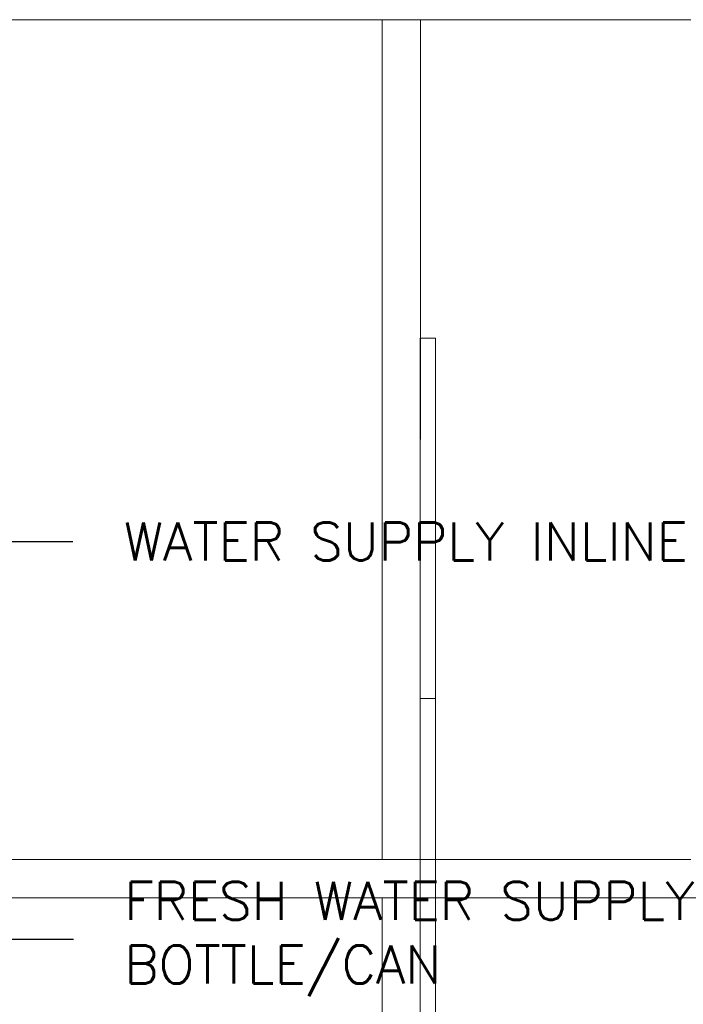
# Model space of a CAD drawing. Header units: millimetres. Extents: x -4432 to 16719, y 0 to 7071.
# Tile 12 of 17: x 1554 to 2859, y 1562 to 3500. Entities that reach past the tile are written whole.
import ezdxf

# ---------------------------------------------------------------- set-up
doc = ezdxf.new("R2010")
doc.units = ezdxf.units.MM
doc.layers.add('CIVIL LAYER', color=9, linetype='Continuous', true_color=0x808080)
doc.layers.add('GREY SCALE', color=9, linetype='Continuous', lineweight=0, true_color=0x808080)
doc.layers.add('TAG', color=7, linetype='Continuous')
doc.layers.add('WATER-General Text', color=7, linetype='Continuous')
doc.styles.add('ROMANS-100', font='romans.shx')
doc.dimstyles.new('CLOSSED FILLED-ROMANS-100', dxfattribs={"dimtxt": 100, "dimasz": 100, "dimexe": 50, "dimexo": 50, "dimgap": 50, "dimtad": 1, "dimdec": 0, "dimzin": 0, "dimdsep": 46, "dimtxsty": 'ROMANS-100', "dimcen": 0.09, "dimclrd": 256, "dimclre": 256, "dimclrt": 256, "dimadec": 0, "dimazin": 0, "dimtfac": 1, "dimtdec": 0, "dimtofl": 0, "dimtmove": 0, "dimatfit": 3, "dimfxl": 1, "dimtolj": 1, "dimtzin": 0, "dimarcsym": 0})

# ---------------------------------------------------------------- blocks, each defined once
blk = doc.blocks.new('FLOOR PLAN')
at = {"layer": 'GREY SCALE'}
for p, q in [((3851.8, 3499.6), (754.4, 3499.1)), ((829.4, 3499.6), (3776.8, 3499.6)), ((2265.6, 1847.1), (2266, 3499.6)), ((2340.6, 1847.1), (2341.2, 3499.6)), ((2340.7, 2164), (2340.7, 2873)), ((2340.7, 2873), (2370.7, 2873)), ((2370.7, 2873), (2370.7, 2164)), ((2340.7, 1455), (2340.7, 2164)), ((2340.7, 2164), (2370.7, 2164)), ((2370.7, 2164), (2340.7, 2164)), ((2370.7, 2164), (2370.7, 1455)), ((829.4, 1847.1), (2340.7, 1847.1)), ((2340.6, 1847.1), (3776.8, 1847)), ((829.4, 1772.1), (2340.7, 1772.1)), ((2265.5, 119.7), (2265.6, 1772.1)), ((2340.5, 119.7), (2340.6, 1772.1)), ((2340.6, 1772.1), (3776.8, 1772))]:
    blk.add_line(p, q, dxfattribs=at)

msp = doc.modelspace()

# ---------------------------------------------------------------- block references
at = {"layer": 'CIVIL LAYER'}
msp.add_blockref('FLOOR PLAN', (1.5, 0), dxfattribs=at)

# ---------------------------------------------------------------- texts
at = {"layer": 'WATER-General Text', "char_height": 75, "attachment_point": 4}
for s, width, heights, insert in [('\\pxql;{\\Fromans|c0;WATER SUPPLY INLINE PUMP}', 1785.569, [433.3], (1759.1, 2473.1)), ('\\pxql;{\\Fromans|c0;FRESH WATER SUPPLY BOTTLE/CAN}', 1467.709, [717.6], (1760, 1690.8))]:
    msp.add_mtext_dynamic_manual_height_columns(s, width=width, gutter_width=1, heights=heights, dxfattribs=dict(at, insert=insert))

# ---------------------------------------------------------------- leaders
at = {"layer": 'TAG'}
for points in [[(1012.5, 2325.5), (1160.1, 2473.1), (1659.1, 2473.1)], [(1074.4, 1927.8), (1311.3, 1690.8), (1660, 1690.8)]]:
    msp.add_leader(points, dimstyle='CLOSSED FILLED-ROMANS-100', override={"dimtad": 0}, dxfattribs=at)

doc.saveas('drawing.dxf')
